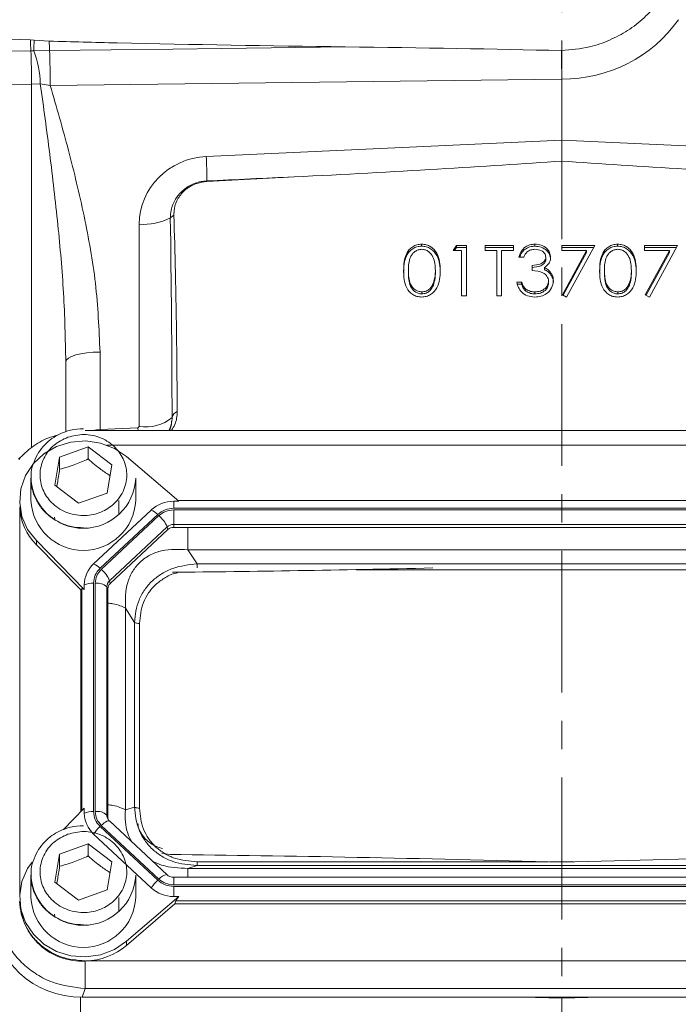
# Model space of a CAD drawing. Header units: inches. Extents: x 0.3 to 33.9, y 0.2 to 21.6.
# Tile 11 of 25: x 21 to 23.4, y 7.8 to 11.3. Entities that reach past the tile are written whole.
import ezdxf

# ---------------------------------------------------------------- set-up
doc = ezdxf.new("R2010")
doc.units = ezdxf.units.IN
doc.header["$MEASUREMENT"] = 0
doc.linetypes.add('CENTERX2', pattern=[0.8, 0.5, -0.1, 0.1, -0.1])
doc.layers.add('SLD-0', color=7, linetype='Continuous', lineweight=15)
doc.styles.add('SLDTEXTSTYLE0', font='TXT', dxfattribs={"width": 0.75})
doc.dimstyles.new('SLDDIMSTYLE0', dxfattribs={"dimtxt": 0.25, "dimasz": 0.13, "dimexe": 0, "dimexo": 0.0625, "dimgap": 0.0625, "dimtad": 0, "dimtih": 1, "dimtoh": 1, "dimrnd": 1e-09, "dimzin": 12, "dimdsep": 46, "dimtxsty": 'SLDTEXTSTYLE0', "dimsah": 1, "dimcen": 0.09, "dimadec": 0, "dimazin": 3, "dimtfac": 1, "dimtofl": 0, "dimtmove": 0, "dimatfit": 3, "dimfxl": 1, "dimfrac": 2, "dimtolj": 1, "dimtzin": 12, "dimarcsym": 0})

# ---------------------------------------------------------------- blocks, each defined once
blk = doc.blocks.new('_D_10')
at = {"layer": 'SLD-0'}
for p, q in [((23.0055, 13.5316), (31.06, 13.5316)), ((30.935, 13.5316), (30.935, 10.1526)), ((30.3636, 9.7786), (30.3128, 9.7786)), ((30.3128, 9.7786), (30.3128, 9.3817)), ((31.5065, 9.7786), (31.5573, 9.7786)), ((31.5573, 9.7786), (31.5573, 9.3817)), ((30.3128, 9.3817), (30.3636, 9.3817)), ((31.5573, 9.3817), (31.5065, 9.3817)), ((30.935, 5.952), (30.935, 9.3309)), ((26.5026, 5.952), (31.06, 5.952))]:
    blk.add_line(p, q, dxfattribs=at)
for points in [[(30.935, 13.5316), (30.915, 13.4016), (30.955, 13.4016)], [(30.935, 5.952), (30.955, 6.082), (30.915, 6.082)]]:
    blk.add_solid(points, dxfattribs=at)
at = {"layer": 'SLD-0', "char_height": 0.25, "attachment_point": 1, "style": 'SLDTEXTSTYLE0'}
for s, insert in [('7.58', (30.5102, 10.1516, -1.544)), ('192.52', (30.4271, 9.704, -1.544))]:
    blk.add_mtext(s, dxfattribs=dict(at, insert=insert))

msp = doc.modelspace()

# ---------------------------------------------------------------- linework, layer by layer
at = {"color": 7, "linetype": 'Continuous', "lineweight": 15}
for p, q in [((21.0805, 11.2255), (21.0935, 11.2246)), ((21.0935, 11.2246), (21.1468, 11.2209)), ((21.148, 11.1877), (21.0929, 11.1865)), ((22.9555, 11.0872), (21.1508, 11.0645)), ((22.9555, 10.8721), (22.9555, 11.0872)), ((22.9555, 11.0872), (22.9555, 11.0872)), ((21.1155, 11.0702), (21.0849, 11.0692)), ((21.1508, 11.0645), (21.1155, 11.0702)), ((21.7012, 10.8141), (22.9555, 10.8721)), ((22.9555, 10.8721), (24.2099, 10.8141)), ((22.9555, 10.8721), (22.9555, 10.7981)), ((22.0111, 10.742), (21.7026, 10.7259)), ((21.4647, 9.8619), (21.4647, 10.5748)), ((22.4612, 10.4976), (22.4612, 10.5048)), ((22.5731, 10.4821), (22.5843, 10.5003)), ((22.5775, 10.4821), (22.5843, 10.4931)), ((22.5843, 10.5003), (22.6194, 10.5003)), ((22.5843, 10.4931), (22.5843, 10.5003)), ((22.5843, 10.4931), (22.6194, 10.4931)), ((22.6194, 10.5003), (22.6194, 10.3229)), ((22.6852, 10.5003), (22.785, 10.5003)), ((22.6852, 10.4821), (22.6852, 10.5003)), ((22.6852, 10.4931), (22.785, 10.4931)), ((22.785, 10.5003), (22.785, 10.4821)), ((22.8611, 10.4976), (22.8611, 10.5048)), ((22.9555, 10.5003), (23.0725, 10.5003)), ((22.9555, 10.4821), (22.9555, 10.5003)), ((22.9555, 10.4931), (23.0685, 10.4931)), ((23.0725, 10.5003), (22.9726, 10.3183)), ((23.153, 10.4976), (23.153, 10.5048)), ((23.2478, 10.5003), (23.3648, 10.5003)), ((23.2478, 10.4821), (23.2478, 10.5003)), ((23.2478, 10.4931), (23.3608, 10.4931)), ((23.3648, 10.5003), (23.2649, 10.3183)), ((22.6023, 10.4821), (22.5731, 10.4821)), ((22.6023, 10.3229), (22.6023, 10.4821)), ((22.7266, 10.4821), (22.6852, 10.4821)), ((22.7266, 10.3229), (22.7266, 10.4821)), ((22.7436, 10.4821), (22.7436, 10.3229)), ((22.785, 10.4821), (22.7436, 10.4821)), ((22.8216, 10.4593), (22.8045, 10.4593)), ((22.8995, 10.4516), (22.8995, 10.4588)), ((23.0436, 10.4821), (22.9555, 10.4821)), ((22.9579, 10.3259), (23.0436, 10.4821)), ((22.9609, 10.3243), (23.0436, 10.4749)), ((23.0436, 10.4749), (23.0436, 10.4821)), ((23.3359, 10.4821), (23.2478, 10.4821)), ((23.2502, 10.3259), (23.3359, 10.4821)), ((23.2532, 10.3243), (23.3359, 10.4749)), ((23.3359, 10.4749), (23.3359, 10.4821)), ((22.8508, 10.4116), (22.8508, 10.4298)), ((22.8944, 10.4151), (22.8944, 10.4222)), ((22.4148, 10.4044), (22.4148, 10.4116)), ((22.5098, 10.4044), (22.5098, 10.4116)), ((22.915, 10.3999), (22.915, 10.4071)), ((23.1066, 10.4044), (23.1066, 10.4116)), ((23.2016, 10.4044), (23.2016, 10.4116)), ((22.5026, 10.3598), (22.5026, 10.367)), ((22.7972, 10.3706), (22.8143, 10.3706)), ((22.7972, 10.3635), (22.8143, 10.3635)), ((22.8143, 10.3635), (22.8143, 10.3706)), ((22.9093, 10.3669), (22.9093, 10.374)), ((23.1944, 10.3598), (23.1944, 10.367)), ((22.4618, 10.3294), (22.4618, 10.3365)), ((22.6194, 10.3229), (22.6023, 10.3229)), ((22.7436, 10.3229), (22.7266, 10.3229)), ((22.8291, 10.3389), (22.8291, 10.3461)), ((22.8609, 10.3294), (22.8609, 10.3365)), ((22.9726, 10.3183), (22.9579, 10.3259)), ((23.1536, 10.3294), (23.1536, 10.3365)), ((23.2649, 10.3183), (23.2502, 10.3259)), ((21.3262, 10.1243), (21.3262, 9.8508)), ((21.2055, 9.8436), (21.2055, 10.0899)), ((24.6369, 9.8477), (21.2732, 9.8477)), ((21.3262, 9.8508), (21.4599, 9.857)), ((21.4599, 9.857), (21.4647, 9.8619)), ((21.1836, 9.7538), (21.2844, 9.79)), ((21.2844, 9.79), (21.3684, 9.7265)), ((21.2844, 9.79), (21.2844, 9.747)), ((21.0444, 9.7512), (21.0393, 9.7453)), ((21.1667, 9.6542), (21.1836, 9.7538)), ((21.1836, 9.7108), (21.1836, 9.7538)), ((21.3684, 9.7265), (21.3515, 9.6269)), ((21.6042, 9.5977), (21.4195, 9.7557)), ((21.0825, 9.6789), (21.0825, 9.6008)), ((21.4525, 9.6008), (21.4525, 9.6789)), ((21.2506, 9.5908), (21.1667, 9.6542)), ((21.3515, 9.6269), (21.2506, 9.5908)), ((21.3925, 9.5516), (21.3925, 9.6008)), ((21.6042, 9.5977), (21.5863, 9.5977)), ((21.5863, 9.5731), (21.5863, 9.5977)), ((24.3086, 9.6), (21.6015, 9.6)), ((21.507, 9.567), (21.3037, 9.3773)), ((24.3238, 9.5731), (21.5863, 9.5731)), ((24.3238, 9.5674), (21.5863, 9.5674)), ((21.5863, 9.5674), (21.5863, 9.5163)), ((21.166, 9.5417), (21.1663, 9.5343)), ((21.5297, 9.5512), (21.3264, 9.3614)), ((21.534, 9.5471), (21.3308, 9.3574)), ((21.5633, 9.5074), (21.36, 9.3176)), ((21.5658, 9.4978), (21.3625, 9.308)), ((21.5658, 9.4978), (21.5633, 9.5074)), ((24.3238, 9.5163), (21.5863, 9.5163)), ((21.5863, 9.5057), (21.5863, 9.5163)), ((24.3238, 9.5057), (21.5863, 9.5057)), ((21.1017, 9.4589), (21.2708, 9.2865)), ((21.1017, 9.4589), (21.1017, 9.4445)), ((21.258, 9.2852), (21.1017, 9.4445)), ((21.6685, 9.3769), (21.6365, 9.4267)), ((24.2736, 9.4267), (21.6365, 9.4267)), ((24.2416, 9.3769), (21.6685, 9.3769)), ((21.303, 9.3086), (21.303, 8.5034)), ((21.3091, 9.3086), (21.3091, 8.5034)), ((21.3625, 9.308), (21.36, 9.3176)), ((21.258, 9.2852), (21.2616, 9.2888)), ((21.258, 9.2852), (21.258, 8.5017)), ((21.2708, 9.2865), (21.2708, 9.3032)), ((21.3505, 9.2961), (21.3505, 8.491)), ((21.354, 9.2888), (21.3505, 9.2961)), ((21.354, 9.2888), (21.354, 8.4837)), ((21.4156, 9.2205), (21.4156, 8.509)), ((21.4477, 9.1707), (21.4156, 9.2205)), ((21.4477, 9.1707), (21.4477, 8.519)), ((21.4658, 9.167), (21.4658, 8.5153)), ((21.2708, 8.5147), (21.1973, 8.4398)), ((21.2708, 8.5147), (21.2708, 8.498)), ((21.4477, 8.519), (21.4156, 8.509)), ((21.354, 8.4837), (21.3505, 8.491)), ((21.3264, 8.4506), (21.5297, 8.2608)), ((21.3308, 8.4546), (21.534, 8.2648)), ((21.5627, 8.2805), (21.3594, 8.4702)), ((21.3037, 8.4239), (21.507, 8.2342)), ((21.1836, 8.3535), (21.2844, 8.3896)), ((21.2844, 8.3896), (21.3684, 8.3261)), ((21.2844, 8.3896), (21.2844, 8.3466)), ((21.1667, 8.2539), (21.1836, 8.3535)), ((21.1836, 8.3105), (21.1836, 8.3535)), ((21.573, 8.3516), (21.5446, 8.3564)), ((22.3015, 8.3404), (22.2729, 8.341)), ((21.3684, 8.3261), (21.3515, 8.2266)), ((21.6685, 8.3128), (21.6365, 8.3028)), ((21.6365, 8.3028), (24.2736, 8.3028)), ((21.6685, 8.3128), (24.2416, 8.3128)), ((21.0825, 8.2785), (21.0825, 8.2004)), ((21.4525, 8.2004), (21.4525, 8.2785)), ((24.3238, 8.2715), (21.5863, 8.2715)), ((21.5863, 8.2715), (21.5863, 8.2714)), ((21.2506, 8.1904), (21.1667, 8.2539)), ((21.5863, 8.2446), (24.3238, 8.2446)), ((21.5863, 8.2389), (24.3238, 8.2389)), ((21.5863, 8.2035), (21.5863, 8.2389)), ((21.3515, 8.2266), (21.2506, 8.1904)), ((21.3925, 8.1512), (21.3925, 8.2004)), ((21.4195, 8.0455), (21.6042, 8.2035)), ((21.6042, 8.2035), (21.5863, 8.2035)), ((21.5902, 8.1772), (21.4195, 8.0312)), ((21.5902, 8.1772), (21.5941, 8.1878)), ((21.5902, 8.1772), (24.3199, 8.1772)), ((21.5941, 8.1878), (24.316, 8.1878)), ((21.166, 8.1413), (21.1663, 8.134)), ((21.4195, 8.0455), (21.4195, 8.0312)), ((21.2765, 7.9762), (24.6336, 7.9762)), ((21.2628, 7.8482), (21.2732, 7.879)), ((21.2732, 7.879), (24.6369, 7.879)), ((21.2628, 7.8482), (24.6473, 7.8482)), ((22.9555, 7.8454), (22.9555, 7.8482)), ((22.9555, 7.7565), (22.9555, 7.8454))]:
    msp.add_line(p, q, dxfattribs=at)
at = {"color": 8, "linetype": 'Continuous', "lineweight": 15}
for p, q in [((21.0849, 9.7869), (21.0849, 11.0692)), ((21.3262, 9.8508), (21.3263, 9.8477)), ((21.4599, 9.857), (21.4603, 9.8477)), ((24.5062, 9.7963), (21.3497, 9.7963)), ((21.0427, 9.5781), (21.0427, 8.2088)), ((23.6794, 9.3562), (22.2317, 9.3562)), ((21.2616, 9.2888), (21.2616, 8.5053)), ((21.6685, 8.3261), (22.9063, 8.3261)), ((22.9134, 8.3261), (22.9977, 8.3261)), ((21.5863, 8.2714), (21.5863, 8.2446)), ((21.2568, 7.8482), (21.2568, 7.7285)), ((22.9555, 7.8454), (22.8171, 7.8482)), ((23.094, 7.8482), (22.9555, 7.8454))]:
    msp.add_line(p, q, dxfattribs=at)
at = {"color": 7, "linetype": 'Continuous', "lineweight": 15, "flags": 128}
for points in [[(21.082, 11.1868), (20.8422, 11.1838), (20.2069, 11.1758)], [(22.1913, 11.2008), (21.7562, 11.1953), (21.5833, 11.1932), (21.148, 11.1877)], [(21.0849, 11.0692), (20.8451, 11.0662), (20.2097, 11.0583)], [(21.3262, 10.1243), (21.3024, 10.1234), (21.2797, 10.1214), (21.2588, 10.1181), (21.2406, 10.1138), (21.2257, 10.1086), (21.2146, 10.1028), (21.2078, 10.0965), (21.2055, 10.0899)], [(21.4195, 9.7557), (21.3768, 9.7844), (21.328, 9.8031), (21.2758, 9.8107), (21.2233, 9.8067), (21.1731, 9.7915), (21.1282, 9.7657), (21.0909, 9.7309), (21.0633, 9.6889), (21.0469, 9.6421), (21.0427, 9.593), (21.0508, 9.5444), (21.0708, 9.4988), (21.1017, 9.4589)], [(21.0862, 8.3247), (21.0708, 8.3024), (21.0508, 8.2568), (21.0427, 8.2082), (21.0469, 8.1591), (21.0633, 8.1123), (21.0909, 8.0703), (21.1282, 8.0355), (21.1731, 8.0097), (21.2233, 7.9945), (21.2758, 7.9905), (21.328, 7.9981), (21.3768, 8.0168), (21.4195, 8.0455)]]:
    msp.add_lwpolyline(points, dxfattribs=at)
at = {"color": 8, "linetype": 'Continuous', "lineweight": 15, "flags": 128}
msp.add_lwpolyline([(21.3594, 8.4702), (21.3587, 8.4707), (21.3565, 8.4711), (21.3535, 8.4705), (21.3498, 8.4689), (21.3456, 8.4664), (21.3409, 8.4632), (21.3359, 8.4592), (21.3308, 8.4546)], dxfattribs=at)
at = {"color": 7, "linetype": 'Continuous', "lineweight": 15}
for centre, radius, start, end in [((22.7863, 11.272), 1.7064, 181.562, 182.8641), ((21.9691, 11.1917), 0.8761, 177.8463, 180.3381), ((22.8895, 11.2712), 1.7434, 181.6546, 182.745), ((18.3194, 11.0607), 2.7655, 0.1766, 2.6133), ((20.7545, 11.0604), 0.3611, 1.5614, 20.4406), ((18.2188, 11.0612), 2.9319, 0.0646, 2.4728), ((20.649, 10.7517), 1.054, 358.6948, 3.3916), ((21.719, 10.7253), 0.0164, 171.5909, 177.8827), ((21.4787, 10.7845), 0.2102, 266.1928, 297.0836), ((21.6136, 10.5603), 0.054, 119.6034, 136.6223), ((21.6114, 9.885), 0.0321, 113.2503, 164.7464), ((21.4888, 10.0013), 0.1414, 260.184, 310.3536), ((21.2675, 9.6877), 0.1852, 182.7192, 357.2808), ((21.2675, 9.6096), 0.1852, 182.7192, 357.2808), ((21.5857, 9.4814), 0.1163, 89.6934, 132.5899), ((21.2456, 9.5878), 0.2031, 182.7502, 224.8702), ((21.4769, 9.4997), 0.0737, 44.2749, 65.9505), ((21.4634, 9.4646), 0.1086, 23.2243, 49.476), ((21.5861, 9.4825), 0.0338, 89.6931, 132.5902), ((21.5862, 9.4756), 0.0301, 89.6936, 132.5895), ((21.3722, 9.3025), 0.1014, 132.5247, 179.6233), ((21.2736, 9.3099), 0.0737, 44.2741, 65.9514), ((21.2602, 9.2748), 0.1086, 23.2238, 49.4764), ((21.3009, 9.2223), 0.0863, 88.5951, 110.3769), ((21.3162, 9.257), 0.052, 48.7365, 97.7907), ((21.3799, 9.2959), 0.0294, 132.5253, 179.6223), ((21.3803, 9.2887), 0.0262, 132.5256, 179.6221), ((21.3009, 8.4171), 0.0863, 88.5951, 110.3769), ((21.3722, 8.4987), 0.1014, 180.3766, 227.4754), ((21.3162, 8.4519), 0.052, 48.7365, 97.7907), ((21.3797, 8.4837), 0.0257, 180.1057, 209.1055), ((21.4289, 8.3399), 0.1508, 132.8095, 146.1438), ((21.2675, 8.2873), 0.1852, 182.7192, 357.2808), ((21.6322, 8.1502), 0.1508, 132.8085, 146.1447), ((21.5857, 8.3198), 0.1163, 227.4101, 270.3066), ((21.2675, 8.2092), 0.1852, 182.7193, 357.2807), ((21.2606, 8.1939), 0.2182, 182.0659, 273.2962), ((21.2688, 8.2096), 0.2335, 271.8765, 310.1964)]:
    msp.add_arc(centre, radius, start, end, dxfattribs=at)
at = {"color": 8, "linetype": 'Continuous', "lineweight": 15}
for centre, radius, start, end in [((21.3793, 8.491), 0.0288, 180.0933, 209.3193), ((21.5669, 8.2408), 0.0407, 97.5125, 143.8072)]:
    msp.add_arc(centre, radius, start, end, dxfattribs=at)
at = {"color": 7, "linetype": 'Continuous', "lineweight": 15}
for centre, major_axis, ratio, start_param, end_param in [((22.9514, 11.5697), (0.4929, -0.0872), 0.962793, 4.889568, 5.863291), ((20.9999, 11.0957), (3.4254, 0), 0.032706, 0.963213, 1.21557), ((21.7097, 10.5779), (0.2415, 0.0428), 0.962793, 1.4369, 2.97279), ((20.6185, 10.7972), (3.1511, 0.1027), 0.035536, 5.168987, 5.546744), ((25.2925, 10.7972), (3.1511, -0.1027), 0.035536, 3.878034, 4.255791), ((-11.2714, 9.3221), (75.3191, 3.441), 0.001485, 5.165463, 5.170022), ((21.4605, 9.6851), (0.0043, 2.6055), 0.046027, 4.792529, 5.070198), ((23.5304, 9.503), (3.4384, 0.1121), 0.032567, 4.108741, 4.407208), ((21.303, 9.2441), (-0.0413, 0.0448), 0.170211, 5.767586, 6.291275), ((23.5304, 8.1957), (3.4384, -0.1121), 0.032567, 1.739821, 2.177444), ((22.3807, 8.1957), (3.4384, 0.1121), 0.032567, 0.964148, 1.401772), ((21.6393, 8.2238), (0.0452, 0.0412), 0.184584, 2.276832, 2.800522), ((21.2724, 8.1458), (0.313, 0.0656), 0.927683, 2.949574, 4.490212)]:
    msp.add_ellipse(centre, major_axis=major_axis, ratio=ratio, start_param=start_param, end_param=end_param, dxfattribs=at)
at = {"color": 8, "linetype": 'Continuous', "lineweight": 15}
msp.add_ellipse((21.3305, 9.7961), major_axis=(0.1249, 0.0102), ratio=0.438104, start_param=1.569865, end_param=1.771679, dxfattribs=at)
at = {"color": 7, "linetype": 'Continuous', "lineweight": 15}
for points, knots in [([(23.2947, 11.3555), (23.2793, 11.3377), (23.2481, 11.3014), (23.19, 11.2575), (23.1248, 11.2228), (23.0467, 11.1958), (22.9885, 11.1906), (22.9554, 11.1877)], [0, 0, 0, 0, 0.185118, 0.375609, 0.56021, 0.750399, 1, 1, 1, 1]), ([(20.2043, 11.2663), (20.2841, 11.2609), (20.5758, 11.2409), (20.8682, 11.232), (21.0805, 11.2255)], [0, 0, 0, 0, 0.273569, 1, 1, 1, 1]), ([(21.1468, 11.2209), (21.2267, 11.2188), (21.5748, 11.2095), (21.9231, 11.2046), (22.1913, 11.2008)], [0, 0, 0, 0, 0.229721, 1, 1, 1, 1]), ([(21.0929, 11.1865), (21.0913, 11.1866), (21.0877, 11.1868), (21.084, 11.1868), (21.082, 11.1868)], [0, 0, 0, 0, 0.448948, 1, 1, 1, 1]), ([(22.9554, 11.1877), (22.9554, 11.1808), (22.9554, 11.1623), (22.9555, 11.1271), (22.9555, 11.1005), (22.9555, 11.0872)], [0, 0, 0, 0, 0.230652, 0.615326, 1, 1, 1, 1]), ([(21.2055, 10.0899), (21.2037, 10.1707), (21.2, 10.3326), (21.1779, 10.577), (21.1496, 10.8235), (21.1269, 10.9879), (21.1155, 11.0702)], [0, 0, 0, 0, 0.243652, 0.488293, 0.743873, 1, 1, 1, 1]), ([(21.1508, 11.0645), (21.1727, 10.9884), (21.2167, 10.8361), (21.2719, 10.6038), (21.3155, 10.3667), (21.3226, 10.2053), (21.3262, 10.1243)], [0, 0, 0, 0, 0.247523, 0.495355, 0.746644, 1, 1, 1, 1]), ([(21.5744, 10.5974), (21.5749, 10.6062), (21.5763, 10.6292), (21.5895, 10.661), (21.6136, 10.6917), (21.6459, 10.715), (21.6785, 10.7258), (21.698, 10.7273), (21.7028, 10.7277)], [0, 0, 0, 0, 0.1337929, 0.3499936, 0.5077443, 0.7147327, 0.9296262, 1, 1, 1, 1]), ([(21.7026, 10.7259), (21.689, 10.7239), (21.6619, 10.7199), (21.6266, 10.6984), (21.6005, 10.6679), (21.5879, 10.6357), (21.5872, 10.615), (21.5869, 10.6073)], [0, 0, 0, 0, 0.2156971, 0.4317066, 0.6496252, 0.8693258, 1, 1, 1, 1]), ([(21.5869, 10.6073), (21.5888, 10.5402), (21.5954, 10.3093), (21.5974, 10.0784), (21.5987, 9.9145)], [0, 0, 0, 0, 0.290691, 1, 1, 1, 1]), ([(22.3977, 10.4115), (22.398, 10.4218), (22.3985, 10.4425), (22.4053, 10.4681), (22.4171, 10.4858), (22.4294, 10.4964), (22.4446, 10.5035), (22.4557, 10.5044), (22.4612, 10.5048)], [0, 0, 0, 0, 0.250525, 0.500164, 0.625273, 0.750198, 0.87511, 1, 1, 1, 1]), ([(22.3977, 10.4043), (22.398, 10.4147), (22.3985, 10.4354), (22.4053, 10.4609), (22.4171, 10.4786), (22.4294, 10.4893), (22.4446, 10.4964), (22.4557, 10.4972), (22.4612, 10.4976)], [0, 0, 0, 0, 0.250525, 0.500164, 0.625273, 0.750198, 0.87511, 1, 1, 1, 1]), ([(22.4612, 10.5048), (22.4668, 10.5044), (22.478, 10.5036), (22.4984, 10.4943), (22.5166, 10.4732), (22.5259, 10.4428), (22.5265, 10.4219), (22.5268, 10.4115)], [0, 0, 0, 0, 0.1251692, 0.2503352, 0.4988647, 0.749015, 1, 1, 1, 1]), ([(22.4612, 10.4976), (22.4668, 10.4972), (22.478, 10.4964), (22.4984, 10.4871), (22.5166, 10.4661), (22.5259, 10.4356), (22.5265, 10.4148), (22.5268, 10.4043)], [0, 0, 0, 0, 0.125169, 0.250335, 0.498864, 0.749015, 1, 1, 1, 1]), ([(22.8045, 10.4593), (22.8067, 10.4661), (22.8111, 10.4798), (22.8256, 10.4948), (22.8432, 10.5035), (22.8551, 10.5044), (22.8611, 10.5048)], [0, 0, 0, 0, 0.280288, 0.55968, 0.779746, 1, 1, 1, 1]), ([(22.8074, 10.4593), (22.8089, 10.4636), (22.8127, 10.4747), (22.8257, 10.4876), (22.8431, 10.4963), (22.8551, 10.4972), (22.8611, 10.4976)], [0, 0, 0, 0, 0.198852, 0.509856, 0.754824, 1, 1, 1, 1]), ([(22.8611, 10.5048), (22.8688, 10.504), (22.8841, 10.5025), (22.9025, 10.4911), (22.9142, 10.4756), (22.9158, 10.4644), (22.9166, 10.4587)], [0, 0, 0, 0, 0.280084, 0.559869, 0.780099, 1, 1, 1, 1]), ([(22.8611, 10.4976), (22.8688, 10.4969), (22.8841, 10.4953), (22.9025, 10.4839), (22.9142, 10.4685), (22.9158, 10.4572), (22.9166, 10.4516)], [0, 0, 0, 0, 0.280084, 0.559869, 0.780099, 1, 1, 1, 1]), ([(23.0895, 10.4115), (23.0898, 10.4218), (23.0903, 10.4425), (23.0971, 10.4681), (23.1089, 10.4858), (23.1212, 10.4964), (23.1364, 10.5035), (23.1475, 10.5044), (23.153, 10.5048)], [0, 0, 0, 0, 0.250526, 0.500165, 0.625273, 0.750198, 0.875111, 1, 1, 1, 1]), ([(23.0895, 10.4043), (23.0898, 10.4147), (23.0903, 10.4354), (23.0971, 10.4609), (23.1089, 10.4786), (23.1212, 10.4893), (23.1364, 10.4964), (23.1475, 10.4972), (23.153, 10.4976)], [0, 0, 0, 0, 0.250526, 0.500165, 0.625273, 0.750198, 0.875111, 1, 1, 1, 1]), ([(23.153, 10.5048), (23.1586, 10.5044), (23.1698, 10.5036), (23.1902, 10.4943), (23.2084, 10.4732), (23.2177, 10.4428), (23.2183, 10.4219), (23.2186, 10.4115)], [0, 0, 0, 0, 0.12517, 0.250336, 0.498865, 0.749015, 1, 1, 1, 1]), ([(23.153, 10.4976), (23.1586, 10.4972), (23.1698, 10.4964), (23.1902, 10.4871), (23.2084, 10.4661), (23.2177, 10.4356), (23.2183, 10.4148), (23.2186, 10.4043)], [0, 0, 0, 0, 0.1251696, 0.2503355, 0.4988643, 0.7490152, 1, 1, 1, 1]), ([(22.4618, 10.4866), (22.4575, 10.4862), (22.4487, 10.4854), (22.4372, 10.4792), (22.428, 10.4704), (22.4154, 10.4488), (22.4151, 10.4281), (22.4148, 10.4116)], [0, 0, 0, 0, 0.125139, 0.250417, 0.375518, 0.500847, 1, 1, 1, 1]), ([(22.5098, 10.4116), (22.5091, 10.428), (22.508, 10.4527), (22.4902, 10.4771), (22.4749, 10.4853), (22.4662, 10.4862), (22.4618, 10.4866)], [0, 0, 0, 0, 0.500071, 0.74902, 0.874598, 1, 1, 1, 1]), ([(22.8613, 10.4866), (22.8564, 10.4862), (22.8465, 10.4855), (22.8308, 10.4766), (22.8251, 10.4659), (22.8216, 10.4593)], [0, 0, 0, 0, 0.280637, 0.560363, 1, 1, 1, 1]), ([(22.8508, 10.4298), (22.8615, 10.4307), (22.8776, 10.4321), (22.8934, 10.4425), (22.8988, 10.4513), (22.8993, 10.4563), (22.8995, 10.4588)], [0, 0, 0, 0, 0.4994185, 0.7490147, 0.8745429, 1, 1, 1, 1]), ([(22.8995, 10.4588), (22.8986, 10.4634), (22.8966, 10.4728), (22.8821, 10.4842), (22.8692, 10.4857), (22.8613, 10.4866)], [0, 0, 0, 0, 0.278858, 0.560073, 1, 1, 1, 1]), ([(22.9166, 10.4587), (22.9163, 10.4546), (22.9156, 10.4464), (22.9088, 10.4328), (22.8998, 10.4262), (22.8944, 10.4222)], [0, 0, 0, 0, 0.280509, 0.560793, 1, 1, 1, 1]), ([(23.1536, 10.4866), (23.1493, 10.4862), (23.1405, 10.4854), (23.129, 10.4792), (23.1198, 10.4704), (23.1072, 10.4488), (23.1068, 10.4281), (23.1066, 10.4116)], [0, 0, 0, 0, 0.125139, 0.250418, 0.375519, 0.500848, 1, 1, 1, 1]), ([(23.2016, 10.4116), (23.2009, 10.428), (23.1998, 10.4527), (23.182, 10.4771), (23.1667, 10.4853), (23.158, 10.4862), (23.1536, 10.4866)], [0, 0, 0, 0, 0.500071, 0.74902, 0.874598, 1, 1, 1, 1]), ([(22.8508, 10.4226), (22.8615, 10.4235), (22.8776, 10.4249), (22.8934, 10.4353), (22.8988, 10.4441), (22.8993, 10.4491), (22.8995, 10.4516)], [0, 0, 0, 0, 0.499418, 0.749015, 0.874543, 1, 1, 1, 1]), ([(22.8944, 10.4222), (22.8988, 10.4201), (22.9067, 10.4162), (22.9124, 10.4099), (22.915, 10.4071)], [0, 0, 0, 0, 0.559792, 1, 1, 1, 1]), ([(22.4612, 10.3183), (22.4557, 10.3187), (22.4446, 10.3196), (22.4244, 10.3289), (22.4066, 10.3501), (22.3986, 10.3805), (22.398, 10.4012), (22.3977, 10.4115)], [0, 0, 0, 0, 0.125182, 0.250352, 0.498779, 0.748947, 1, 1, 1, 1]), ([(22.4148, 10.4116), (22.4149, 10.4035), (22.4153, 10.3873), (22.4202, 10.3631), (22.4334, 10.346), (22.4488, 10.3378), (22.4575, 10.337), (22.4618, 10.3365)], [0, 0, 0, 0, 0.251086, 0.501372, 0.749629, 0.874877, 1, 1, 1, 1]), ([(22.4148, 10.4044), (22.4149, 10.3963), (22.4153, 10.3801), (22.4202, 10.356), (22.4334, 10.3388), (22.4488, 10.3307), (22.4575, 10.3298), (22.4618, 10.3294)], [0, 0, 0, 0, 0.251086, 0.5013706, 0.7496288, 0.8748773, 1, 1, 1, 1]), ([(22.5268, 10.4115), (22.5265, 10.4011), (22.5259, 10.3802), (22.5167, 10.3498), (22.4984, 10.3289), (22.478, 10.3196), (22.4668, 10.3187), (22.4612, 10.3183)], [0, 0, 0, 0, 0.251002, 0.501138, 0.749612, 0.874807, 1, 1, 1, 1]), ([(22.5026, 10.367), (22.505, 10.3751), (22.5093, 10.3898), (22.5096, 10.4049), (22.5098, 10.4116)], [0, 0, 0, 0, 0.559598, 1, 1, 1, 1]), ([(22.5026, 10.3598), (22.505, 10.368), (22.5093, 10.3826), (22.5096, 10.3977), (22.5098, 10.4044)], [0, 0, 0, 0, 0.559598, 1, 1, 1, 1]), ([(22.9093, 10.374), (22.909, 10.3771), (22.9084, 10.3833), (22.9025, 10.3945), (22.8848, 10.4098), (22.8644, 10.4109), (22.8508, 10.4116)], [0, 0, 0, 0, 0.125588, 0.251191, 0.500605, 1, 1, 1, 1]), ([(22.8944, 10.4151), (22.8988, 10.4129), (22.9067, 10.4091), (22.9124, 10.4027), (22.915, 10.3999)], [0, 0, 0, 0, 0.559795, 1, 1, 1, 1]), ([(22.915, 10.4071), (22.9186, 10.4017), (22.9251, 10.392), (22.9259, 10.3806), (22.9263, 10.3756)], [0, 0, 0, 0, 0.5594193, 1, 1, 1, 1]), ([(22.915, 10.3999), (22.9186, 10.3945), (22.9251, 10.3848), (22.9259, 10.3734), (22.9263, 10.3684)], [0, 0, 0, 0, 0.5594208, 1, 1, 1, 1]), ([(23.153, 10.3183), (23.1475, 10.3187), (23.1364, 10.3196), (23.1162, 10.3289), (23.0984, 10.3501), (23.0904, 10.3805), (23.0898, 10.4012), (23.0895, 10.4115)], [0, 0, 0, 0, 0.125181, 0.250351, 0.498778, 0.748947, 1, 1, 1, 1]), ([(23.1066, 10.4116), (23.1067, 10.4035), (23.1071, 10.3873), (23.112, 10.3631), (23.1252, 10.346), (23.1406, 10.3378), (23.1493, 10.337), (23.1536, 10.3365)], [0, 0, 0, 0, 0.2510858, 0.5013714, 0.7496284, 0.8748774, 1, 1, 1, 1]), ([(23.1066, 10.4044), (23.1067, 10.3963), (23.1071, 10.3801), (23.112, 10.356), (23.1252, 10.3388), (23.1406, 10.3307), (23.1493, 10.3298), (23.1536, 10.3294)], [0, 0, 0, 0, 0.251086, 0.50137, 0.749628, 0.874877, 1, 1, 1, 1]), ([(23.2186, 10.4115), (23.2183, 10.4011), (23.2177, 10.3802), (23.2085, 10.3498), (23.1902, 10.3289), (23.1698, 10.3196), (23.1586, 10.3187), (23.153, 10.3183)], [0, 0, 0, 0, 0.251001, 0.501137, 0.749611, 0.874806, 1, 1, 1, 1]), ([(23.1944, 10.367), (23.1968, 10.3751), (23.2011, 10.3898), (23.2014, 10.4049), (23.2016, 10.4116)], [0, 0, 0, 0, 0.559598, 1, 1, 1, 1]), ([(23.1944, 10.3598), (23.1968, 10.368), (23.2011, 10.3826), (23.2014, 10.3977), (23.2016, 10.4044)], [0, 0, 0, 0, 0.559598, 1, 1, 1, 1]), ([(22.4618, 10.3365), (22.467, 10.3371), (22.4774, 10.3383), (22.4934, 10.3485), (22.4991, 10.36), (22.5026, 10.367)], [0, 0, 0, 0, 0.280256, 0.56078, 1, 1, 1, 1]), ([(22.4618, 10.3294), (22.467, 10.33), (22.4774, 10.3312), (22.4934, 10.3413), (22.4991, 10.3528), (22.5026, 10.3598)], [0, 0, 0, 0, 0.280256, 0.560782, 1, 1, 1, 1]), ([(22.8606, 10.3183), (22.8519, 10.319), (22.8344, 10.3205), (22.8139, 10.3341), (22.8019, 10.352), (22.7988, 10.3644), (22.7972, 10.3706)], [0, 0, 0, 0, 0.279886, 0.558979, 0.779263, 1, 1, 1, 1]), ([(22.8143, 10.3706), (22.816, 10.3655), (22.8191, 10.3563), (22.8261, 10.3492), (22.8291, 10.3461)], [0, 0, 0, 0, 0.560697, 1, 1, 1, 1]), ([(22.8143, 10.3635), (22.816, 10.3583), (22.8191, 10.3491), (22.8261, 10.342), (22.8291, 10.3389)], [0, 0, 0, 0, 0.560696, 1, 1, 1, 1]), ([(22.9263, 10.3756), (22.9249, 10.3669), (22.9222, 10.3494), (22.9044, 10.3303), (22.8827, 10.3199), (22.8679, 10.3189), (22.8606, 10.3183)], [0, 0, 0, 0, 0.279305, 0.558839, 0.779277, 1, 1, 1, 1]), ([(22.8609, 10.3365), (22.8675, 10.3369), (22.8806, 10.3378), (22.8965, 10.347), (22.9073, 10.3596), (22.9086, 10.3692), (22.9093, 10.374)], [0, 0, 0, 0, 0.280599, 0.560151, 0.780303, 1, 1, 1, 1]), ([(22.8609, 10.3294), (22.8675, 10.3298), (22.8806, 10.3306), (22.8965, 10.3398), (22.9073, 10.3524), (22.9086, 10.3621), (22.9093, 10.3669)], [0, 0, 0, 0, 0.280599, 0.560151, 0.780303, 1, 1, 1, 1]), ([(23.1536, 10.3365), (23.1588, 10.3371), (23.1692, 10.3383), (23.1852, 10.3485), (23.1909, 10.36), (23.1944, 10.367)], [0, 0, 0, 0, 0.280256, 0.560779, 1, 1, 1, 1]), ([(23.1536, 10.3294), (23.1588, 10.33), (23.1692, 10.3312), (23.1852, 10.3413), (23.1909, 10.3528), (23.1944, 10.3598)], [0, 0, 0, 0, 0.280256, 0.560781, 1, 1, 1, 1]), ([(22.8291, 10.3461), (22.8346, 10.3429), (22.8444, 10.3372), (22.8558, 10.3367), (22.8609, 10.3365)], [0, 0, 0, 0, 0.5587493, 1, 1, 1, 1]), ([(22.8291, 10.3389), (22.8346, 10.3358), (22.8444, 10.3301), (22.8558, 10.3296), (22.8609, 10.3294)], [0, 0, 0, 0, 0.558749, 1, 1, 1, 1]), ([(21.5987, 9.9145), (21.5977, 9.8987), (21.5963, 9.8747), (21.5828, 9.8545), (21.5782, 9.8477)], [0, 0, 0, 0, 0.6601708, 1, 1, 1, 1]), ([(21.5788, 9.8793), (21.5789, 9.8776), (21.579, 9.867), (21.5737, 9.8565), (21.5693, 9.8477)], [0, 0, 0, 0, 0.158435, 1, 1, 1, 1]), ([(21.5709, 9.8477), (21.5713, 9.8483), (21.5768, 9.8578), (21.5778, 9.869), (21.5788, 9.8794)], [0, 0, 0, 0, 0.071075, 1, 1, 1, 1]), ([(21.579, 9.8792), (21.5793, 9.8802), (21.5808, 9.8849), (21.5806, 9.8897), (21.5804, 9.8935)], [0, 0, 0, 0, 0.222556, 1, 1, 1, 1]), ([(21.179, 9.8322), (21.1667, 9.8287), (21.1335, 9.8192), (21.0844, 9.7907), (21.0536, 9.761), (21.0381, 9.7462)], [0, 0, 0, 0, 0.22701, 0.613882, 1, 1, 1, 1]), ([(21.2675, 9.8538), (21.2522, 9.8528), (21.2307, 9.8514), (21.2004, 9.8423), (21.1757, 9.8317), (21.1488, 9.8143), (21.1243, 9.7912), (21.1034, 9.7624), (21.0892, 9.7284), (21.0823, 9.7028), (21.0831, 9.6891), (21.0831, 9.6882)], [0, 0, 0, 0, 0.164501, 0.230518, 0.340206, 0.454682, 0.578304, 0.708851, 0.84606, 0.990343, 1, 1, 1, 1]), ([(21.2127, 9.8237), (21.2314, 9.8284), (21.2602, 9.8356), (21.3003, 9.8308), (21.3302, 9.8218), (21.3575, 9.8071), (21.3876, 9.7822), (21.4138, 9.7428), (21.4226, 9.6971), (21.4181, 9.6599), (21.4083, 9.6319), (21.3926, 9.6064), (21.3659, 9.5783), (21.3237, 9.5538), (21.2747, 9.5456), (21.2348, 9.5498), (21.2049, 9.559), (21.1775, 9.5736), (21.1475, 9.5985), (21.1213, 9.638), (21.1125, 9.6837), (21.117, 9.7209), (21.1268, 9.7489), (21.1425, 9.7743), (21.169, 9.8029), (21.1955, 9.8155), (21.2127, 9.8237)], [0, 0, 0, 0, 0.059864, 0.09209, 0.125, 0.15791, 0.190136, 0.25, 0.309864, 0.34209, 0.375, 0.40791, 0.440136, 0.5, 0.559864, 0.59209, 0.625, 0.65791, 0.690136, 0.75, 0.809864, 0.84209, 0.875, 0.90791, 0.940136, 1, 1, 1, 1]), ([(21.1836, 9.7108), (21.2016, 9.7157), (21.2353, 9.7249), (21.2688, 9.7399), (21.2844, 9.747)], [0, 0, 0, 0, 0.534747, 1, 1, 1, 1]), ([(21.2844, 9.747), (21.2994, 9.734), (21.3253, 9.7117), (21.351, 9.695), (21.3618, 9.688)], [0, 0, 0, 0, 0.580034, 1, 1, 1, 1]), ([(21.1735, 9.6491), (21.1743, 9.6532), (21.1776, 9.6717), (21.181, 9.6937), (21.1836, 9.7108)], [0, 0, 0, 0, 0.221925, 1, 1, 1, 1]), ([(21.0831, 9.6882), (21.0831, 9.6755), (21.0832, 9.6482), (21.0961, 9.6093), (21.1172, 9.5745), (21.144, 9.547), (21.1727, 9.5277), (21.2003, 9.5154), (21.231, 9.5063), (21.2536, 9.5049), (21.2675, 9.5041)], [0, 0, 0, 0, 0.133659, 0.286399, 0.422164, 0.554919, 0.678668, 0.773331, 0.860115, 1, 1, 1, 1]), ([(21.5297, 9.5512), (21.538, 9.5575), (21.5545, 9.57), (21.5757, 9.5721), (21.5863, 9.5731)], [0, 0, 0, 0, 0.5, 1, 1, 1, 1]), ([(21.534, 9.5471), (21.5417, 9.5529), (21.557, 9.5645), (21.5765, 9.5664), (21.5863, 9.5674)], [0, 0, 0, 0, 0.5, 1, 1, 1, 1]), ([(21.6365, 9.4267), (21.605, 9.4283), (21.5584, 9.4308), (21.502, 9.4095), (21.4667, 9.3848), (21.4399, 9.3515), (21.4154, 9.2973), (21.4155, 9.2514), (21.4156, 9.2205)], [0, 0, 0, 0, 0.257397, 0.381602, 0.5, 0.618394, 0.742603, 1, 1, 1, 1]), ([(21.303, 9.3086), (21.3041, 9.3185), (21.3063, 9.3382), (21.3197, 9.3537), (21.3264, 9.3614)], [0, 0, 0, 0, 0.5, 1, 1, 1, 1]), ([(21.3091, 9.3086), (21.3101, 9.3177), (21.3121, 9.336), (21.3245, 9.3502), (21.3308, 9.3574)], [0, 0, 0, 0, 0.500002, 1, 1, 1, 1]), ([(21.6685, 9.3769), (21.6395, 9.3738), (21.5957, 9.369), (21.5439, 9.3434), (21.5098, 9.3179), (21.4825, 9.2861), (21.4554, 9.238), (21.4507, 9.1975), (21.4477, 9.1707)], [0, 0, 0, 0, 0.248977, 0.376059, 0.5, 0.623945, 0.751022, 1, 1, 1, 1]), ([(21.4658, 9.167), (21.464, 9.167), (21.4603, 9.1671), (21.4552, 9.1679), (21.4508, 9.1691), (21.4487, 9.1702), (21.4477, 9.1707)], [0, 0, 0, 0, 0.249996, 0.500002, 0.750005, 1, 1, 1, 1]), ([(21.4477, 8.519), (21.4507, 8.4917), (21.4554, 8.4504), (21.4825, 8.4017), (21.5098, 8.3699), (21.5439, 8.3444), (21.5957, 8.3194), (21.6395, 8.3155), (21.6685, 8.3128)], [0, 0, 0, 0, 0.248978, 0.376059, 0.5, 0.623945, 0.751023, 1, 1, 1, 1]), ([(21.4658, 8.5153), (21.464, 8.5153), (21.4603, 8.5154), (21.4552, 8.5162), (21.4508, 8.5174), (21.4487, 8.5185), (21.4477, 8.519)], [0, 0, 0, 0, 0.249996, 0.500002, 0.750004, 1, 1, 1, 1]), ([(21.4658, 8.5153), (21.4683, 8.4901), (21.4719, 8.4523), (21.4963, 8.4072), (21.5214, 8.3779), (21.5528, 8.3545), (21.601, 8.3317), (21.6416, 8.3283), (21.6685, 8.3261)], [0, 0, 0, 0, 0.250062, 0.376147, 0.5, 0.62379, 0.749938, 1, 1, 1, 1]), ([(21.3264, 8.4506), (21.3197, 8.4583), (21.3063, 8.4737), (21.3041, 8.4935), (21.303, 8.5034)], [0, 0, 0, 0, 0.5, 1, 1, 1, 1]), ([(21.3308, 8.4546), (21.3245, 8.4617), (21.3121, 8.476), (21.3101, 8.4943), (21.3091, 8.5034)], [0, 0, 0, 0, 0.499999, 1, 1, 1, 1]), ([(21.2675, 8.4534), (21.2522, 8.4524), (21.2307, 8.451), (21.2004, 8.442), (21.1757, 8.4313), (21.1488, 8.4139), (21.1243, 8.3909), (21.1034, 8.362), (21.0892, 8.3281), (21.0823, 8.3024), (21.0831, 8.2887), (21.0831, 8.2879)], [0, 0, 0, 0, 0.164501, 0.230518, 0.340206, 0.454682, 0.578304, 0.70885, 0.84606, 0.990343, 1, 1, 1, 1]), ([(21.5471, 8.3728), (21.5396, 8.3751), (21.5226, 8.3803), (21.5026, 8.3923), (21.485, 8.407), (21.4708, 8.4262), (21.4618, 8.4436), (21.46, 8.4573), (21.4595, 8.4611)], [0, 0, 0, 0, 0.115471, 0.260919, 0.431021, 0.633006, 0.898421, 1, 1, 1, 1]), ([(21.2127, 8.4234), (21.2314, 8.428), (21.2602, 8.4352), (21.3003, 8.4305), (21.3302, 8.4215), (21.3575, 8.4067), (21.3876, 8.3819), (21.4138, 8.3424), (21.4226, 8.2967), (21.4181, 8.2595), (21.4083, 8.2315), (21.3926, 8.206), (21.3659, 8.178), (21.3237, 8.1534), (21.2747, 8.1453), (21.2348, 8.1495), (21.2049, 8.1586), (21.1775, 8.1733), (21.1475, 8.1981), (21.1213, 8.2376), (21.1125, 8.2833), (21.117, 8.3205), (21.1268, 8.3485), (21.1425, 8.3739), (21.169, 8.4025), (21.1955, 8.4151), (21.2127, 8.4234)], [0, 0, 0, 0, 0.059864, 0.09209, 0.125, 0.15791, 0.190136, 0.25, 0.309864, 0.34209, 0.375, 0.40791, 0.440136, 0.5, 0.559864, 0.59209, 0.625, 0.65791, 0.690136, 0.75, 0.809864, 0.84209, 0.875, 0.90791, 0.940136, 1, 1, 1, 1]), ([(21.1836, 8.3105), (21.2016, 8.3154), (21.2353, 8.3245), (21.2688, 8.3396), (21.2844, 8.3466)], [0, 0, 0, 0, 0.534746, 1, 1, 1, 1]), ([(21.2844, 8.3466), (21.2994, 8.3336), (21.3253, 8.3113), (21.351, 8.2946), (21.3618, 8.2876)], [0, 0, 0, 0, 0.580033, 1, 1, 1, 1]), ([(21.1735, 8.2487), (21.1743, 8.2528), (21.1776, 8.2714), (21.181, 8.2933), (21.1836, 8.3105)], [0, 0, 0, 0, 0.2219268, 1, 1, 1, 1]), ([(21.6685, 8.3261), (21.6685, 8.3244), (21.6685, 8.3211), (21.6685, 8.3171), (21.6685, 8.3141), (21.6685, 8.3133), (21.6685, 8.3128)], [0, 0, 0, 0, 0.250004, 0.500006, 0.750006, 1, 1, 1, 1]), ([(21.0831, 8.2879), (21.0831, 8.2751), (21.0832, 8.2478), (21.0961, 8.2089), (21.1172, 8.1742), (21.144, 8.1467), (21.1727, 8.1273), (21.2003, 8.115), (21.231, 8.1059), (21.2536, 8.1045), (21.2675, 8.1037)], [0, 0, 0, 0, 0.1336595, 0.2863993, 0.4221646, 0.5549193, 0.6786676, 0.7733313, 0.8601151, 1, 1, 1, 1]), ([(21.5863, 8.2714), (21.584, 8.2716), (21.5793, 8.2718), (21.5727, 8.2738), (21.5666, 8.2768), (21.5632, 8.2797), (21.5615, 8.2811)], [0, 0, 0, 0, 0.252086, 0.502759, 0.752051, 1, 1, 1, 1]), ([(21.5863, 8.2389), (21.5757, 8.2399), (21.5545, 8.2419), (21.538, 8.2545), (21.5297, 8.2608)], [0, 0, 0, 0, 0.500001, 1, 1, 1, 1]), ([(21.5863, 8.2446), (21.5765, 8.2455), (21.557, 8.2474), (21.5417, 8.259), (21.534, 8.2648)], [0, 0, 0, 0, 0.4999996, 1, 1, 1, 1]), ([(20.9639, 8.1676), (20.9683, 8.1318), (20.975, 8.0765), (21.0138, 8.01), (21.0534, 7.9644), (21.1023, 7.9273), (21.1741, 7.8906), (21.2342, 7.8835), (21.2732, 7.879)], [0, 0, 0, 0, 0.240418, 0.371173, 0.5, 0.62883, 0.759581, 1, 1, 1, 1]), ([(21.0446, 8.1823), (21.0473, 8.1581), (21.0518, 8.1194), (21.0791, 8.072), (21.1086, 8.0377), (21.1454, 8.0101), (21.1992, 7.9834), (21.244, 7.979), (21.2732, 7.9762)], [0, 0, 0, 0, 0.219462, 0.351506, 0.485911, 0.620316, 0.75236, 1, 1, 1, 1]), ([(21.2732, 7.9761), (21.2732, 7.9671), (21.2732, 7.949), (21.2732, 7.921), (21.2732, 7.8958), (21.2732, 7.8846), (21.2732, 7.879)], [0, 0, 0, 0, 0.25, 0.5, 0.75, 1, 1, 1, 1])]:
    msp.add_open_spline(points, degree=3, knots=knots, dxfattribs=at)
at = {"color": 8, "linetype": 'Continuous', "lineweight": 15}
for points, knots in [([(21.6365, 9.4267), (21.6365, 9.4353), (21.6365, 9.4526), (21.6365, 9.4804), (21.6365, 9.4983), (21.6365, 9.5057)], [0, 0, 0, 0, 0.368964, 0.737928, 1, 1, 1, 1]), ([(21.5995, 9.3449), (21.5962, 9.3445), (21.5795, 9.3422), (21.553, 9.3271), (21.5213, 9.3045), (21.4963, 9.275), (21.4719, 9.23), (21.4683, 9.1921), (21.4658, 9.167)], [0, 0, 0, 0, 0.040338, 0.201683, 0.360172, 0.518581, 0.680007, 1, 1, 1, 1]), ([(21.6685, 9.3625), (21.6685, 9.364), (21.6685, 9.3673), (21.6685, 9.3724), (21.6685, 9.3754), (21.6685, 9.3769)], [0, 0, 0, 0, 0.289896, 0.644948, 1, 1, 1, 1]), ([(21.4156, 9.2205), (21.4097, 9.2236), (21.3978, 9.2298), (21.3759, 9.236), (21.36, 9.2381), (21.354, 9.2389)], [0, 0, 0, 0, 0.383143, 0.766285, 1, 1, 1, 1]), ([(21.4156, 8.509), (21.4097, 8.5121), (21.3978, 8.5182), (21.3759, 8.5245), (21.36, 8.5266), (21.354, 8.5274)], [0, 0, 0, 0, 0.383144, 0.766284, 1, 1, 1, 1]), ([(21.4156, 8.509), (21.4149, 8.481), (21.4139, 8.4422), (21.4329, 8.4066), (21.4381, 8.3968)], [0, 0, 0, 0, 0.723141, 1, 1, 1, 1]), ([(21.5108, 8.3289), (21.5217, 8.3237), (21.5609, 8.3051), (21.6047, 8.3038), (21.6365, 8.3028)], [0, 0, 0, 0, 0.2768611, 1, 1, 1, 1]), ([(21.6365, 8.3028), (21.6365, 8.3003), (21.6365, 8.2953), (21.6365, 8.2834), (21.6365, 8.2736), (21.6365, 8.2715)], [0, 0, 0, 0, 0.4415424, 0.8830869, 1, 1, 1, 1])]:
    msp.add_open_spline(points, degree=3, knots=knots, dxfattribs=at)
at = {"layer": 'SLD-0', "linetype": 'CENTERX2', "lineweight": 0}
msp.add_line((22.9555, 17.4229), (22.9555, 3.5928), dxfattribs=at)

# ---------------------------------------------------------------- dimensions: what is measured, and where the dimension line sits
at = {"layer": 'SLD-0'}
dim = msp.add_linear_dim(base=(30.935, 13.5316), p1=(26.4526, 5.952), p2=(22.9555, 13.5316), angle=90, dimstyle='SLDDIMSTYLE0', dxfattribs=at)
dim.commit()
dim.dimension.update_dxf_attribs({"geometry": '_D_10', "text_midpoint": (30.935, 9.7418), "dimtype": 160})

doc.saveas('drawing.dxf')
